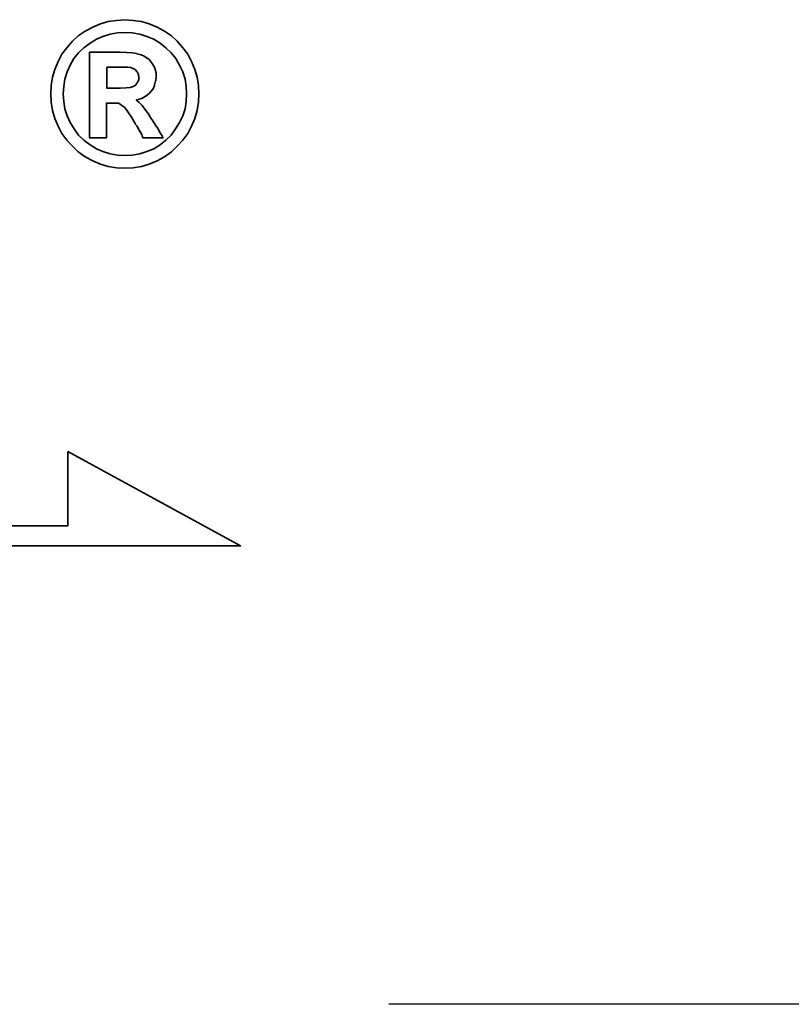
# Model space of a CAD drawing. Extents: x -237 to 233, y 63 to 161.
# Tile 48 of 49: x 210.85 to 214.84, y 107.45 to 112.53. Entities that reach past the tile are written whole.
import ezdxf

# ---------------------------------------------------------------- set-up
doc = ezdxf.new("R2010")
doc.units = 0
doc.header["$MEASUREMENT"] = 0
doc.linetypes.add('CENTER', pattern=[2, 1.25, -0.25, 0.25, -0.25])
for name, color, linetype in [('CL', 1, 'CENTER'), ('DIM', 4, 'CONTINUOUS'), ('layer 1', 7, 'CONTINUOUS')]:
    doc.layers.add(name, color=color, linetype=linetype)

# ---------------------------------------------------------------- blocks, each defined once
blk = doc.blocks.new('TBI MOTION logo(完整正式版)')
at = {"layer": 'layer 1', "color": 22, "lineweight": 35}
for points, knots in [([(81.20634, 4.98624), (81.20634, 4.98624), (81.18649, 5.32862), (81.18649, 5.32862), (81.18649, 5.32862), (81.18649, 5.32862), (81.13886, 5.66206), (81.13886, 5.66206), (81.13886, 5.66206), (81.13886, 5.66206), (81.04359, 5.97764), (81.04359, 5.97764), (81.04359, 5.97764), (81.04359, 5.97764), (80.91061, 6.29124), (80.91061, 6.29124), (80.91061, 6.29124), (80.91061, 6.29124), (80.75778, 6.58697), (80.75778, 6.58697), (80.75778, 6.58697), (80.75778, 6.58697), (80.5593, 6.85294), (80.5593, 6.85294), (80.5593, 6.85294), (80.5593, 6.85294), (80.33105, 7.1189), (80.33105, 7.1189), (80.33105, 7.1189), (80.33105, 7.1189), (80.09287, 7.33921), (80.09287, 7.33921), (80.09287, 7.33921), (80.09287, 7.33921), (79.815, 7.51982), (79.815, 7.51982), (79.815, 7.51982), (79.815, 7.51982), (79.51133, 7.69051), (79.51133, 7.69051), (79.51133, 7.69051), (79.51133, 7.69051), (79.19773, 7.8235), (79.19773, 7.8235), (79.19773, 7.8235), (79.19773, 7.8235), (78.88215, 7.91877), (78.88215, 7.91877), (78.88215, 7.91877), (78.88215, 7.91877), (78.54871, 7.95846), (78.54871, 7.95846), (78.54871, 7.95846), (78.54871, 7.95846), (78.21526, 7.98625), (78.21526, 7.98625), (78.21526, 7.98625), (78.21526, 7.98625), (77.87388, 7.95846), (77.87388, 7.95846), (77.87388, 7.95846), (77.87388, 7.95846), (77.54044, 7.91877), (77.54044, 7.91877), (77.54044, 7.91877), (77.54044, 7.91877), (77.22485, 7.8235), (77.22485, 7.8235), (77.22485, 7.8235), (77.22485, 7.8235), (76.91027, 7.69051), (76.91027, 7.69051), (76.91027, 7.69051), (76.91027, 7.69051), (76.6056, 7.51982), (76.6056, 7.51982), (76.6056, 7.51982), (76.6056, 7.51982), (76.32972, 7.33921), (76.32972, 7.33921), (76.32972, 7.33921), (76.32972, 7.33921), (76.09154, 7.1189), (76.09154, 7.1189), (76.09154, 7.1189), (76.09154, 7.1189), (75.86329, 6.85294), (75.86329, 6.85294), (75.86329, 6.85294), (75.86329, 6.85294), (75.66382, 6.58697), (75.66382, 6.58697), (75.66382, 6.58697), (75.66382, 6.58697), (75.51099, 6.29124), (75.51099, 6.29124), (75.51099, 6.29124), (75.51099, 6.29124), (75.37702, 5.97764), (75.37702, 5.97764), (75.37702, 5.97764), (75.37702, 5.97764), (75.28175, 5.66206), (75.28175, 5.66206), (75.28175, 5.66206), (75.28175, 5.66206), (75.23411, 5.32862), (75.23411, 5.32862), (75.23411, 5.32862), (75.23411, 5.32862), (75.21625, 4.98624), (75.21625, 4.98624), (75.21625, 4.98624), (75.21625, 4.98624), (75.23411, 4.6528), (75.23411, 4.6528), (75.23411, 4.6528), (75.23411, 4.6528), (75.28175, 4.32035), (75.28175, 4.32035), (75.28175, 4.32035), (75.28175, 4.32035), (75.37702, 3.99583), (75.37702, 3.99583), (75.37702, 3.99583), (75.37702, 3.99583), (75.51099, 3.68224), (75.51099, 3.68224), (75.51099, 3.68224), (75.51099, 3.68224), (75.66382, 3.38749), (75.66382, 3.38749), (75.66382, 3.38749), (75.66382, 3.38749), (75.86329, 3.10963), (75.86329, 3.10963), (75.86329, 3.10963), (75.86329, 3.10963), (76.09154, 2.87145), (76.09154, 2.87145), (76.09154, 2.87145), (76.09154, 2.87145), (76.32972, 2.6432), (76.32972, 2.6432), (76.32972, 2.6432), (76.32972, 2.6432), (76.6056, 2.43381), (76.6056, 2.43381), (76.6056, 2.43381), (76.6056, 2.43381), (76.91027, 2.27205), (76.91027, 2.27205), (76.91027, 2.27205), (76.91027, 2.27205), (77.22485, 2.13906), (77.22485, 2.13906), (77.22485, 2.13906), (77.22485, 2.13906), (77.54044, 2.0438), (77.54044, 2.0438), (77.54044, 2.0438), (77.54044, 2.0438), (77.87388, 1.99616), (77.87388, 1.99616), (77.87388, 1.99616), (77.87388, 1.99616), (78.21526, 1.97631), (78.21526, 1.97631), (78.21526, 1.97631), (78.21526, 1.97631), (78.54871, 1.99616), (78.54871, 1.99616), (78.54871, 1.99616), (78.54871, 1.99616), (78.88215, 2.0438), (78.88215, 2.0438), (78.88215, 2.0438), (78.88215, 2.0438), (79.19773, 2.13906), (79.19773, 2.13906), (79.19773, 2.13906), (79.19773, 2.13906), (79.51133, 2.27205), (79.51133, 2.27205), (79.51133, 2.27205), (79.51133, 2.27205), (79.815, 2.43381), (79.815, 2.43381), (79.815, 2.43381), (79.815, 2.43381), (80.09287, 2.6432), (80.09287, 2.6432), (80.09287, 2.6432), (80.09287, 2.6432), (80.33105, 2.87145), (80.33105, 2.87145), (80.33105, 2.87145), (80.33105, 2.87145), (80.5593, 3.10963), (80.5593, 3.10963), (80.5593, 3.10963), (80.5593, 3.10963), (80.75778, 3.38749), (80.75778, 3.38749), (80.75778, 3.38749), (80.75778, 3.38749), (80.91061, 3.68224), (80.91061, 3.68224), (80.91061, 3.68224), (80.91061, 3.68224), (81.04359, 3.99583), (81.04359, 3.99583), (81.04359, 3.99583), (81.04359, 3.99583), (81.13886, 4.32035), (81.13886, 4.32035), (81.13886, 4.32035), (81.13886, 4.32035), (81.18649, 4.6528), (81.18649, 4.6528), (81.18649, 4.6528), (81.18649, 4.6528), (81.20634, 4.98624), (81.20634, 4.98624)], [0, 0, 0, 0, 0.01785714, 0.01785714, 0.01785714, 0.01785714, 0.03571429, 0.03571429, 0.03571429, 0.03571429, 0.05357143, 0.05357143, 0.05357143, 0.05357143, 0.07142857, 0.07142857, 0.07142857, 0.07142857, 0.08928571, 0.08928571, 0.08928571, 0.08928571, 0.10714286, 0.10714286, 0.10714286, 0.10714286, 0.125, 0.125, 0.125, 0.125, 0.14285714, 0.14285714, 0.14285714, 0.14285714, 0.16071429, 0.16071429, 0.16071429, 0.16071429, 0.17857143, 0.17857143, 0.17857143, 0.17857143, 0.19642857, 0.19642857, 0.19642857, 0.19642857, 0.21428571, 0.21428571, 0.21428571, 0.21428571, 0.23214286, 0.23214286, 0.23214286, 0.23214286, 0.25, 0.25, 0.25, 0.25, 0.26785714, 0.26785714, 0.26785714, 0.26785714, 0.28571429, 0.28571429, 0.28571429, 0.28571429, 0.30357143, 0.30357143, 0.30357143, 0.30357143, 0.32142857, 0.32142857, 0.32142857, 0.32142857, 0.33928571, 0.33928571, 0.33928571, 0.33928571, 0.35714286, 0.35714286, 0.35714286, 0.35714286, 0.375, 0.375, 0.375, 0.375, 0.39285714, 0.39285714, 0.39285714, 0.39285714, 0.41071429, 0.41071429, 0.41071429, 0.41071429, 0.42857143, 0.42857143, 0.42857143, 0.42857143, 0.44642857, 0.44642857, 0.44642857, 0.44642857, 0.46428571, 0.46428571, 0.46428571, 0.46428571, 0.48214286, 0.48214286, 0.48214286, 0.48214286, 0.5, 0.5, 0.5, 0.5, 0.51785714, 0.51785714, 0.51785714, 0.51785714, 0.53571429, 0.53571429, 0.53571429, 0.53571429, 0.55357143, 0.55357143, 0.55357143, 0.55357143, 0.57142857, 0.57142857, 0.57142857, 0.57142857, 0.58928571, 0.58928571, 0.58928571, 0.58928571, 0.60714286, 0.60714286, 0.60714286, 0.60714286, 0.625, 0.625, 0.625, 0.625, 0.64285714, 0.64285714, 0.64285714, 0.64285714, 0.66071429, 0.66071429, 0.66071429, 0.66071429, 0.67857143, 0.67857143, 0.67857143, 0.67857143, 0.69642857, 0.69642857, 0.69642857, 0.69642857, 0.71428571, 0.71428571, 0.71428571, 0.71428571, 0.73214286, 0.73214286, 0.73214286, 0.73214286, 0.75, 0.75, 0.75, 0.75, 0.76785714, 0.76785714, 0.76785714, 0.76785714, 0.78571429, 0.78571429, 0.78571429, 0.78571429, 0.80357143, 0.80357143, 0.80357143, 0.80357143, 0.82142857, 0.82142857, 0.82142857, 0.82142857, 0.83928571, 0.83928571, 0.83928571, 0.83928571, 0.85714286, 0.85714286, 0.85714286, 0.85714286, 0.875, 0.875, 0.875, 0.875, 0.89285714, 0.89285714, 0.89285714, 0.89285714, 0.91071429, 0.91071429, 0.91071429, 0.91071429, 0.92857143, 0.92857143, 0.92857143, 0.92857143, 0.94642857, 0.94642857, 0.94642857, 0.94642857, 0.96428571, 0.96428571, 0.96428571, 0.96428571, 0.98214286, 0.98214286, 0.98214286, 0.98214286, 1, 1, 1, 1]), ([(80.71014, 4.98624), (80.71014, 4.98624), (80.69129, 5.29091), (80.69129, 5.29091), (80.69129, 5.29091), (80.69129, 5.29091), (80.64464, 5.57672), (80.64464, 5.57672), (80.64464, 5.57672), (80.64464, 5.57672), (80.54937, 5.87245), (80.54937, 5.87245), (80.54937, 5.87245), (80.54937, 5.87245), (80.41639, 6.14833), (80.41639, 6.14833), (80.41639, 6.14833), (80.41639, 6.14833), (80.27349, 6.41429), (80.27349, 6.41429), (80.27349, 6.41429), (80.27349, 6.41429), (80.08295, 6.64255), (80.08295, 6.64255), (80.08295, 6.64255), (80.08295, 6.64255), (79.86264, 6.84301), (79.86264, 6.84301), (79.86264, 6.84301), (79.86264, 6.84301), (79.63439, 7.03355), (79.63439, 7.03355), (79.63439, 7.03355), (79.63439, 7.03355), (79.37835, 7.1963), (79.37835, 7.1963), (79.37835, 7.1963), (79.37835, 7.1963), (79.10246, 7.30944), (79.10246, 7.30944), (79.10246, 7.30944), (79.10246, 7.30944), (78.81665, 7.40471), (78.81665, 7.40471), (78.81665, 7.40471), (78.81665, 7.40471), (78.511, 7.45234), (78.511, 7.45234), (78.511, 7.45234), (78.511, 7.45234), (78.21526, 7.47219), (78.21526, 7.47219), (78.21526, 7.47219), (78.21526, 7.47219), (77.9106, 7.45234), (77.9106, 7.45234), (77.9106, 7.45234), (77.9106, 7.45234), (77.61685, 7.40471), (77.61685, 7.40471), (77.61685, 7.40471), (77.61685, 7.40471), (77.32012, 7.30944), (77.32012, 7.30944), (77.32012, 7.30944), (77.32012, 7.30944), (77.06309, 7.1963), (77.06309, 7.1963), (77.06309, 7.1963), (77.06309, 7.1963), (76.80606, 7.03355), (76.80606, 7.03355), (76.80606, 7.03355), (76.80606, 7.03355), (76.55797, 6.84301), (76.55797, 6.84301), (76.55797, 6.84301), (76.55797, 6.84301), (76.34063, 6.64255), (76.34063, 6.64255), (76.34063, 6.64255), (76.34063, 6.64255), (76.1491, 6.41429), (76.1491, 6.41429), (76.1491, 6.41429), (76.1491, 6.41429), (76.0062, 6.14833), (76.0062, 6.14833), (76.0062, 6.14833), (76.0062, 6.14833), (75.88314, 5.87245), (75.88314, 5.87245), (75.88314, 5.87245), (75.88314, 5.87245), (75.77794, 5.57672), (75.77794, 5.57672), (75.77794, 5.57672), (75.77794, 5.57672), (75.73924, 5.29091), (75.73924, 5.29091), (75.73924, 5.29091), (75.73924, 5.29091), (75.72039, 4.98624), (75.72039, 4.98624), (75.72039, 4.98624), (75.72039, 4.98624), (75.73924, 4.67165), (75.73924, 4.67165), (75.73924, 4.67165), (75.73924, 4.67165), (75.77794, 4.37791), (75.77794, 4.37791), (75.77794, 4.37791), (75.77794, 4.37791), (75.88314, 4.10102), (75.88314, 4.10102), (75.88314, 4.10102), (75.88314, 4.10102), (76.0062, 3.83407), (76.0062, 3.83407), (76.0062, 3.83407), (76.0062, 3.83407), (76.15902, 3.56811), (76.15902, 3.56811), (76.15902, 3.56811), (76.15902, 3.56811), (76.34063, 3.32001), (76.34063, 3.32001), (76.34063, 3.32001), (76.34063, 3.32001), (76.55797, 3.11955), (76.55797, 3.11955), (76.55797, 3.11955), (76.55797, 3.11955), (76.80606, 2.92901), (76.80606, 2.92901), (76.80606, 2.92901), (76.80606, 2.92901), (77.06309, 2.76725), (77.06309, 2.76725), (77.06309, 2.76725), (77.06309, 2.76725), (77.32012, 2.65412), (77.32012, 2.65412), (77.32012, 2.65412), (77.32012, 2.65412), (77.61685, 2.55786), (77.61685, 2.55786), (77.61685, 2.55786), (77.61685, 2.55786), (77.9106, 2.51022), (77.9106, 2.51022), (77.9106, 2.51022), (77.9106, 2.51022), (78.21526, 2.49137), (78.21526, 2.49137), (78.21526, 2.49137), (78.21526, 2.49137), (78.511, 2.51022), (78.511, 2.51022), (78.511, 2.51022), (78.511, 2.51022), (78.81665, 2.55786), (78.81665, 2.55786), (78.81665, 2.55786), (78.81665, 2.55786), (79.10246, 2.65412), (79.10246, 2.65412), (79.10246, 2.65412), (79.10246, 2.65412), (79.37835, 2.76725), (79.37835, 2.76725), (79.37835, 2.76725), (79.37835, 2.76725), (79.63439, 2.92901), (79.63439, 2.92901), (79.63439, 2.92901), (79.63439, 2.92901), (79.86264, 3.11955), (79.86264, 3.11955), (79.86264, 3.11955), (79.86264, 3.11955), (80.08295, 3.32001), (80.08295, 3.32001), (80.08295, 3.32001), (80.08295, 3.32001), (80.26356, 3.56811), (80.26356, 3.56811), (80.26356, 3.56811), (80.26356, 3.56811), (80.41639, 3.83407), (80.41639, 3.83407), (80.41639, 3.83407), (80.41639, 3.83407), (80.54937, 4.10102), (80.54937, 4.10102), (80.54937, 4.10102), (80.54937, 4.10102), (80.64464, 4.37791), (80.64464, 4.37791), (80.64464, 4.37791), (80.64464, 4.37791), (80.69129, 4.67165), (80.69129, 4.67165), (80.69129, 4.67165), (80.69129, 4.67165), (80.71014, 4.98624), (80.71014, 4.98624)], [0, 0, 0, 0, 0.01923077, 0.01923077, 0.01923077, 0.01923077, 0.03846154, 0.03846154, 0.03846154, 0.03846154, 0.05769231, 0.05769231, 0.05769231, 0.05769231, 0.07692308, 0.07692308, 0.07692308, 0.07692308, 0.09615385, 0.09615385, 0.09615385, 0.09615385, 0.11538462, 0.11538462, 0.11538462, 0.11538462, 0.13461538, 0.13461538, 0.13461538, 0.13461538, 0.15384615, 0.15384615, 0.15384615, 0.15384615, 0.17307692, 0.17307692, 0.17307692, 0.17307692, 0.19230769, 0.19230769, 0.19230769, 0.19230769, 0.21153846, 0.21153846, 0.21153846, 0.21153846, 0.23076923, 0.23076923, 0.23076923, 0.23076923, 0.25, 0.25, 0.25, 0.25, 0.26923077, 0.26923077, 0.26923077, 0.26923077, 0.28846154, 0.28846154, 0.28846154, 0.28846154, 0.30769231, 0.30769231, 0.30769231, 0.30769231, 0.32692308, 0.32692308, 0.32692308, 0.32692308, 0.34615385, 0.34615385, 0.34615385, 0.34615385, 0.36538462, 0.36538462, 0.36538462, 0.36538462, 0.38461538, 0.38461538, 0.38461538, 0.38461538, 0.40384615, 0.40384615, 0.40384615, 0.40384615, 0.42307692, 0.42307692, 0.42307692, 0.42307692, 0.44230769, 0.44230769, 0.44230769, 0.44230769, 0.46153846, 0.46153846, 0.46153846, 0.46153846, 0.48076923, 0.48076923, 0.48076923, 0.48076923, 0.5, 0.5, 0.5, 0.5, 0.51923077, 0.51923077, 0.51923077, 0.51923077, 0.53846154, 0.53846154, 0.53846154, 0.53846154, 0.55769231, 0.55769231, 0.55769231, 0.55769231, 0.57692308, 0.57692308, 0.57692308, 0.57692308, 0.59615385, 0.59615385, 0.59615385, 0.59615385, 0.61538462, 0.61538462, 0.61538462, 0.61538462, 0.63461538, 0.63461538, 0.63461538, 0.63461538, 0.65384615, 0.65384615, 0.65384615, 0.65384615, 0.67307692, 0.67307692, 0.67307692, 0.67307692, 0.69230769, 0.69230769, 0.69230769, 0.69230769, 0.71153846, 0.71153846, 0.71153846, 0.71153846, 0.73076923, 0.73076923, 0.73076923, 0.73076923, 0.75, 0.75, 0.75, 0.75, 0.76923077, 0.76923077, 0.76923077, 0.76923077, 0.78846154, 0.78846154, 0.78846154, 0.78846154, 0.80769231, 0.80769231, 0.80769231, 0.80769231, 0.82692308, 0.82692308, 0.82692308, 0.82692308, 0.84615385, 0.84615385, 0.84615385, 0.84615385, 0.86538462, 0.86538462, 0.86538462, 0.86538462, 0.88461538, 0.88461538, 0.88461538, 0.88461538, 0.90384615, 0.90384615, 0.90384615, 0.90384615, 0.92307692, 0.92307692, 0.92307692, 0.92307692, 0.94230769, 0.94230769, 0.94230769, 0.94230769, 0.96153846, 0.96153846, 0.96153846, 0.96153846, 0.98076923, 0.98076923, 0.98076923, 0.98076923, 1, 1, 1, 1]), ([(76.78721, 3.2823), (76.78721, 3.2823), (76.78721, 3.32001), (76.78721, 3.32001), (76.78721, 3.32001), (76.78721, 3.32001), (76.78721, 3.42422), (76.78721, 3.42422), (76.78721, 3.42422), (76.78721, 3.42422), (76.78721, 3.59689), (76.78721, 3.59689), (76.78721, 3.59689), (76.78721, 3.59689), (76.78721, 3.80529), (76.78721, 3.80529), (76.78721, 3.80529), (76.78721, 3.80529), (76.78721, 4.0524), (76.78721, 4.0524), (76.78721, 4.0524), (76.78721, 4.0524), (76.78721, 4.32035), (76.78721, 4.32035), (76.78721, 4.32035), (76.78721, 4.32035), (76.78721, 4.92868), (76.78721, 4.92868), (76.78721, 4.92868), (76.78721, 4.92868), (76.78721, 5.53801), (76.78721, 5.53801), (76.78721, 5.53801), (76.78721, 5.53801), (76.78721, 5.82482), (76.78721, 5.82482), (76.78721, 5.82482), (76.78721, 5.82482), (76.78721, 6.07291), (76.78721, 6.07291), (76.78721, 6.07291), (76.78721, 6.07291), (76.78721, 6.30017), (76.78721, 6.30017), (76.78721, 6.30017), (76.78721, 6.30017), (76.78721, 6.45399), (76.78721, 6.45399), (76.78721, 6.45399), (76.78721, 6.45399), (76.78721, 6.5572), (76.78721, 6.5572), (76.78721, 6.5572), (76.78721, 6.5572), (76.78721, 6.59689), (76.78721, 6.59689), (76.78721, 6.59689), (76.78721, 6.59689), (76.78721, 6.67232), (76.78721, 6.67232), (76.78721, 6.67232), (76.78721, 6.67232), (76.8537, 6.67232), (76.8537, 6.67232), (76.8537, 6.67232), (76.8537, 6.67232), (76.87355, 6.67232), (76.87355, 6.67232), (76.87355, 6.67232), (76.87355, 6.67232), (76.91027, 6.67232), (76.91027, 6.67232), (76.91027, 6.67232), (76.91027, 6.67232), (77.04424, 6.67232), (77.04424, 6.67232), (77.04424, 6.67232), (77.04424, 6.67232), (77.22485, 6.67232), (77.22485, 6.67232), (77.22485, 6.67232), (77.22485, 6.67232), (77.43524, 6.67232), (77.43524, 6.67232), (77.43524, 6.67232), (77.43524, 6.67232), (77.65357, 6.67232), (77.65357, 6.67232), (77.65357, 6.67232), (77.65357, 6.67232), (77.82625, 6.67232), (77.82625, 6.67232), (77.82625, 6.67232), (77.82625, 6.67232), (77.94037, 6.67232), (77.94037, 6.67232), (77.94037, 6.67232), (77.94037, 6.67232), (77.97709, 6.67232), (77.97709, 6.67232), (77.97709, 6.67232), (77.97709, 6.67232), (77.99694, 6.67232), (77.99694, 6.67232), (77.99694, 6.67232), (77.99694, 6.67232), (78.00686, 6.67232), (78.00686, 6.67232), (78.00686, 6.67232), (78.00686, 6.67232), (78.28275, 6.6624), (78.28275, 6.6624), (78.28275, 6.6624), (78.28275, 6.6624), (78.50107, 6.64255), (78.50107, 6.64255), (78.50107, 6.64255), (78.50107, 6.64255), (78.511, 6.64255), (78.511, 6.64255), (78.511, 6.64255), (78.511, 6.64255), (78.70154, 6.61476), (78.70154, 6.61476), (78.70154, 6.61476), (78.70154, 6.61476), (78.70154, 6.60483), (78.70154, 6.60483), (78.70154, 6.60483), (78.70154, 6.60483), (78.86429, 6.56713), (78.86429, 6.56713), (78.86429, 6.56713), (78.86429, 6.56713), (78.87223, 6.56713), (78.87223, 6.56713), (78.87223, 6.56713), (78.87223, 6.56713), (78.99727, 6.51056), (78.99727, 6.51056), (78.99727, 6.51056), (78.99727, 6.51056), (79.00719, 6.51056), (79.00719, 6.51056), (79.00719, 6.51056), (79.00719, 6.51056), (79.00719, 6.50162), (79.00719, 6.50162), (79.00719, 6.50162), (79.00719, 6.50162), (79.1104, 6.43415), (79.1104, 6.43415), (79.1104, 6.43415), (79.1104, 6.43415), (79.12132, 6.43415), (79.12132, 6.43415), (79.12132, 6.43415), (79.12132, 6.43415), (79.22552, 6.34781), (79.22552, 6.34781), (79.22552, 6.34781), (79.22552, 6.34781), (79.23544, 6.33888), (79.23544, 6.33888), (79.23544, 6.33888), (79.23544, 6.33888), (79.23544, 6.32895), (79.23544, 6.32895), (79.23544, 6.32895), (79.23544, 6.32895), (79.31087, 6.21483), (79.31087, 6.21483), (79.31087, 6.21483), (79.31087, 6.21483), (79.38629, 6.1007), (79.38629, 6.1007), (79.38629, 6.1007), (79.38629, 6.1007), (79.3972, 6.1007), (79.3972, 6.1007), (79.3972, 6.1007), (79.3972, 6.1007), (79.3972, 6.09078), (79.3972, 6.09078), (79.3972, 6.09078), (79.3972, 6.09078), (79.43392, 5.97764), (79.43392, 5.97764), (79.43392, 5.97764), (79.43392, 5.97764), (79.43392, 5.96772), (79.43392, 5.96772), (79.43392, 5.96772), (79.43392, 5.96772), (79.47362, 5.83474), (79.47362, 5.83474), (79.47362, 5.83474), (79.47362, 5.83474), (79.48156, 5.82482), (79.48156, 5.82482), (79.48156, 5.82482), (79.48156, 5.82482), (79.48156, 5.69977), (79.48156, 5.69977), (79.48156, 5.69977), (79.48156, 5.69977), (79.48156, 5.69183), (79.48156, 5.69183), (79.48156, 5.69183), (79.48156, 5.69183), (79.4637, 5.51915), (79.4637, 5.51915), (79.4637, 5.51915), (79.4637, 5.51915), (79.4637, 5.51122), (79.4637, 5.51122), (79.4637, 5.51122), (79.4637, 5.51122), (79.45377, 5.51122), (79.45377, 5.51122), (79.45377, 5.51122), (79.45377, 5.51122), (79.41507, 5.34847), (79.41507, 5.34847), (79.41507, 5.34847), (79.41507, 5.34847), (79.41507, 5.33854), (79.41507, 5.33854), (79.41507, 5.33854), (79.41507, 5.33854), (79.41507, 5.32862), (79.41507, 5.32862), (79.41507, 5.32862), (79.41507, 5.32862), (79.33865, 5.16785), (79.33865, 5.16785), (79.33865, 5.16785), (79.33865, 5.16785), (79.33071, 5.15693), (79.33071, 5.15693), (79.33071, 5.15693), (79.33071, 5.15693), (79.2156, 5.02495), (79.2156, 5.02495), (79.2156, 5.02495), (79.2156, 5.02495), (79.20567, 5.01502), (79.20567, 5.01502), (79.20567, 5.01502), (79.20567, 5.01502), (79.05483, 4.89991), (79.05483, 4.89991), (79.05483, 4.89991), (79.05483, 4.89991), (79.04491, 4.89197), (79.04491, 4.89197), (79.04491, 4.89197), (79.04491, 4.89197), (78.89208, 4.7967), (78.89208, 4.7967), (78.89208, 4.7967), (78.89208, 4.7967), (78.88215, 4.7967), (78.88215, 4.7967), (78.88215, 4.7967), (78.88215, 4.7967), (78.69161, 4.73913), (78.69161, 4.73913), (78.69161, 4.73913), (78.69161, 4.73913), (78.68169, 4.73913), (78.68169, 4.73913), (78.68169, 4.73913), (78.68169, 4.73913), (78.68169, 4.72921), (78.68169, 4.72921), (78.68169, 4.72921), (78.68169, 4.72921), (78.78688, 4.63394), (78.78688, 4.63394), (78.78688, 4.63394), (78.78688, 4.63394), (78.902, 4.52875), (78.902, 4.52875), (78.902, 4.52875), (78.902, 4.52875), (78.91093, 4.52081), (78.91093, 4.52081), (78.91093, 4.52081), (78.91093, 4.52081), (79.02506, 4.36798), (79.02506, 4.36798), (79.02506, 4.36798), (79.02506, 4.36798), (79.1501, 4.1953), (79.1501, 4.1953), (79.1501, 4.1953), (79.1501, 4.1953), (79.1501, 4.18736), (79.1501, 4.18736), (79.1501, 4.18736), (79.1501, 4.18736), (79.29201, 3.96705), (79.29201, 3.96705), (79.29201, 3.96705), (79.29201, 3.96705), (79.31087, 3.93828), (79.31087, 3.93828), (79.31087, 3.93828), (79.31087, 3.93828), (79.32079, 3.93828), (79.32079, 3.93828), (79.32079, 3.93828), (79.32079, 3.93828), (79.3585, 3.87178), (79.3585, 3.87178), (79.3585, 3.87178), (79.3585, 3.87178), (79.50141, 3.64353), (79.50141, 3.64353), (79.50141, 3.64353), (79.50141, 3.64353), (79.51133, 3.64353), (79.51133, 3.64353), (79.51133, 3.64353), (79.51133, 3.64353), (79.64431, 3.41528), (79.64431, 3.41528), (79.64431, 3.41528), (79.64431, 3.41528), (79.68202, 3.3478), (79.68202, 3.3478), (79.68202, 3.3478), (79.68202, 3.3478), (79.70187, 3.31009), (79.70187, 3.31009), (79.70187, 3.31009), (79.70187, 3.31009), (79.7495, 3.2049), (79.7495, 3.2049), (79.7495, 3.2049), (79.7495, 3.2049), (79.64431, 3.2049), (79.64431, 3.2049), (79.64431, 3.2049), (79.64431, 3.2049), (79.62546, 3.2049), (79.62546, 3.2049), (79.62546, 3.2049), (79.62546, 3.2049), (79.53912, 3.2049), (79.53912, 3.2049), (79.53912, 3.2049), (79.53912, 3.2049), (79.31087, 3.2049), (79.31087, 3.2049), (79.31087, 3.2049), (79.31087, 3.2049), (79.08262, 3.2049), (79.08262, 3.2049), (79.08262, 3.2049), (79.08262, 3.2049), (79.00719, 3.2049), (79.00719, 3.2049), (79.00719, 3.2049), (79.00719, 3.2049), (78.98735, 3.2049), (78.98735, 3.2049), (78.98735, 3.2049), (78.98735, 3.2049), (78.94964, 3.2049), (78.94964, 3.2049), (78.94964, 3.2049), (78.94964, 3.2049), (78.92979, 3.24459), (78.92979, 3.24459), (78.92979, 3.24459), (78.92979, 3.24459), (78.91093, 3.2823), (78.91093, 3.2823), (78.91093, 3.2823), (78.91093, 3.2823), (78.91093, 3.29223), (78.91093, 3.29223), (78.91093, 3.29223), (78.91093, 3.29223), (78.89208, 3.3478), (78.89208, 3.3478), (78.89208, 3.3478), (78.89208, 3.3478), (78.78688, 3.52048), (78.78688, 3.52048), (78.78688, 3.52048), (78.78688, 3.52048), (78.69161, 3.7001), (78.69161, 3.7001), (78.69161, 3.7001), (78.69161, 3.7001), (78.6539, 3.7388), (78.6539, 3.7388), (78.6539, 3.7388), (78.6539, 3.7388), (78.64398, 3.74873), (78.64398, 3.74873), (78.64398, 3.74873), (78.64398, 3.74873), (78.64398, 3.75766), (78.64398, 3.75766), (78.64398, 3.75766), (78.64398, 3.75766), (78.63405, 3.78644), (78.63405, 3.78644), (78.63405, 3.78644), (78.63405, 3.78644), (78.48321, 4.04347), (78.48321, 4.04347), (78.48321, 4.04347), (78.48321, 4.04347), (78.33038, 4.2618), (78.33038, 4.2618), (78.33038, 4.2618), (78.33038, 4.2618), (78.20732, 4.43447), (78.20732, 4.43447), (78.20732, 4.43447), (78.20732, 4.43447), (78.09221, 4.52081), (78.09221, 4.52081), (78.09221, 4.52081), (78.09221, 4.52081), (78.02472, 4.56845), (78.02472, 4.56845), (78.02472, 4.56845), (78.02472, 4.56845), (77.9493, 4.60616), (77.9493, 4.60616), (77.9493, 4.60616), (77.9493, 4.60616), (77.8451, 4.61608), (77.8451, 4.61608), (77.8451, 4.61608), (77.8451, 4.61608), (77.71113, 4.61608), (77.71113, 4.61608), (77.71113, 4.61608), (77.71113, 4.61608), (77.69128, 4.61608), (77.69128, 4.61608), (77.69128, 4.61608), (77.69128, 4.61608), (77.67342, 4.61608), (77.67342, 4.61608), (77.67342, 4.61608), (77.67342, 4.61608), (77.5583, 4.61608), (77.5583, 4.61608), (77.5583, 4.61608), (77.5583, 4.61608), (77.46303, 4.61608), (77.46303, 4.61608), (77.46303, 4.61608), (77.46303, 4.61608), (77.46303, 4.54761), (77.46303, 4.54761), (77.46303, 4.54761), (77.46303, 4.54761), (77.46303, 4.47318), (77.46303, 4.47318), (77.46303, 4.47318), (77.46303, 4.47318), (77.46303, 4.24294), (77.46303, 4.24294), (77.46303, 4.24294), (77.46303, 4.24294), (77.46303, 3.99583), (77.46303, 3.99583), (77.46303, 3.99583), (77.46303, 3.99583), (77.46303, 3.72888), (77.46303, 3.72888), (77.46303, 3.72888), (77.46303, 3.72888), (77.46303, 3.51055), (77.46303, 3.51055), (77.46303, 3.51055), (77.46303, 3.51055), (77.46303, 3.42422), (77.46303, 3.42422), (77.46303, 3.42422), (77.46303, 3.42422), (77.46303, 3.35773), (77.46303, 3.35773), (77.46303, 3.35773), (77.46303, 3.35773), (77.46303, 3.30017), (77.46303, 3.30017), (77.46303, 3.30017), (77.46303, 3.30017), (77.46303, 3.2823), (77.46303, 3.2823), (77.46303, 3.2823), (77.46303, 3.2823), (77.46303, 3.2049), (77.46303, 3.2049), (77.46303, 3.2049), (77.46303, 3.2049), (77.39753, 3.2049), (77.39753, 3.2049), (77.39753, 3.2049), (77.39753, 3.2049), (77.37768, 3.2049), (77.37768, 3.2049), (77.37768, 3.2049), (77.37768, 3.2049), (77.32012, 3.2049), (77.32012, 3.2049), (77.32012, 3.2049), (77.32012, 3.2049), (77.12165, 3.2049), (77.12165, 3.2049), (77.12165, 3.2049), (77.12165, 3.2049), (76.94897, 3.2049), (76.94897, 3.2049), (76.94897, 3.2049), (76.94897, 3.2049), (76.8924, 3.2049), (76.8924, 3.2049), (76.8924, 3.2049), (76.8924, 3.2049), (76.8537, 3.2049), (76.8537, 3.2049), (76.8537, 3.2049), (76.8537, 3.2049), (76.78721, 3.2049), (76.78721, 3.2049), (76.78721, 3.2049), (76.78721, 3.2049), (76.78721, 3.2823), (76.78721, 3.2823)], [0, 0, 0, 0, 0.00740741, 0.00740741, 0.00740741, 0.00740741, 0.01481481, 0.01481481, 0.01481481, 0.01481481, 0.02222222, 0.02222222, 0.02222222, 0.02222222, 0.02962963, 0.02962963, 0.02962963, 0.02962963, 0.03703704, 0.03703704, 0.03703704, 0.03703704, 0.04444444, 0.04444444, 0.04444444, 0.04444444, 0.05185185, 0.05185185, 0.05185185, 0.05185185, 0.05925926, 0.05925926, 0.05925926, 0.05925926, 0.06666667, 0.06666667, 0.06666667, 0.06666667, 0.07407407, 0.07407407, 0.07407407, 0.07407407, 0.08148148, 0.08148148, 0.08148148, 0.08148148, 0.08888889, 0.08888889, 0.08888889, 0.08888889, 0.0962963, 0.0962963, 0.0962963, 0.0962963, 0.1037037, 0.1037037, 0.1037037, 0.1037037, 0.11111111, 0.11111111, 0.11111111, 0.11111111, 0.11851852, 0.11851852, 0.11851852, 0.11851852, 0.12592593, 0.12592593, 0.12592593, 0.12592593, 0.13333333, 0.13333333, 0.13333333, 0.13333333, 0.14074074, 0.14074074, 0.14074074, 0.14074074, 0.14814815, 0.14814815, 0.14814815, 0.14814815, 0.15555556, 0.15555556, 0.15555556, 0.15555556, 0.16296296, 0.16296296, 0.16296296, 0.16296296, 0.17037037, 0.17037037, 0.17037037, 0.17037037, 0.17777778, 0.17777778, 0.17777778, 0.17777778, 0.18518519, 0.18518519, 0.18518519, 0.18518519, 0.19259259, 0.19259259, 0.19259259, 0.19259259, 0.2, 0.2, 0.2, 0.2, 0.20740741, 0.20740741, 0.20740741, 0.20740741, 0.21481481, 0.21481481, 0.21481481, 0.21481481, 0.22222222, 0.22222222, 0.22222222, 0.22222222, 0.22962963, 0.22962963, 0.22962963, 0.22962963, 0.23703704, 0.23703704, 0.23703704, 0.23703704, 0.24444444, 0.24444444, 0.24444444, 0.24444444, 0.25185185, 0.25185185, 0.25185185, 0.25185185, 0.25925926, 0.25925926, 0.25925926, 0.25925926, 0.26666667, 0.26666667, 0.26666667, 0.26666667, 0.27407407, 0.27407407, 0.27407407, 0.27407407, 0.28148148, 0.28148148, 0.28148148, 0.28148148, 0.28888889, 0.28888889, 0.28888889, 0.28888889, 0.2962963, 0.2962963, 0.2962963, 0.2962963, 0.3037037, 0.3037037, 0.3037037, 0.3037037, 0.31111111, 0.31111111, 0.31111111, 0.31111111, 0.31851852, 0.31851852, 0.31851852, 0.31851852, 0.32592593, 0.32592593, 0.32592593, 0.32592593, 0.33333333, 0.33333333, 0.33333333, 0.33333333, 0.34074074, 0.34074074, 0.34074074, 0.34074074, 0.34814815, 0.34814815, 0.34814815, 0.34814815, 0.35555556, 0.35555556, 0.35555556, 0.35555556, 0.36296296, 0.36296296, 0.36296296, 0.36296296, 0.37037037, 0.37037037, 0.37037037, 0.37037037, 0.37777778, 0.37777778, 0.37777778, 0.37777778, 0.38518519, 0.38518519, 0.38518519, 0.38518519, 0.39259259, 0.39259259, 0.39259259, 0.39259259, 0.4, 0.4, 0.4, 0.4, 0.40740741, 0.40740741, 0.40740741, 0.40740741, 0.41481481, 0.41481481, 0.41481481, 0.41481481, 0.42222222, 0.42222222, 0.42222222, 0.42222222, 0.42962963, 0.42962963, 0.42962963, 0.42962963, 0.43703704, 0.43703704, 0.43703704, 0.43703704, 0.44444444, 0.44444444, 0.44444444, 0.44444444, 0.45185185, 0.45185185, 0.45185185, 0.45185185, 0.45925926, 0.45925926, 0.45925926, 0.45925926, 0.46666667, 0.46666667, 0.46666667, 0.46666667, 0.47407407, 0.47407407, 0.47407407, 0.47407407, 0.48148148, 0.48148148, 0.48148148, 0.48148148, 0.48888889, 0.48888889, 0.48888889, 0.48888889, 0.4962963, 0.4962963, 0.4962963, 0.4962963, 0.5037037, 0.5037037, 0.5037037, 0.5037037, 0.51111111, 0.51111111, 0.51111111, 0.51111111, 0.51851852, 0.51851852, 0.51851852, 0.51851852, 0.52592593, 0.52592593, 0.52592593, 0.52592593, 0.53333333, 0.53333333, 0.53333333, 0.53333333, 0.54074074, 0.54074074, 0.54074074, 0.54074074, 0.54814815, 0.54814815, 0.54814815, 0.54814815, 0.55555556, 0.55555556, 0.55555556, 0.55555556, 0.56296296, 0.56296296, 0.56296296, 0.56296296, 0.57037037, 0.57037037, 0.57037037, 0.57037037, 0.57777778, 0.57777778, 0.57777778, 0.57777778, 0.58518519, 0.58518519, 0.58518519, 0.58518519, 0.59259259, 0.59259259, 0.59259259, 0.59259259, 0.6, 0.6, 0.6, 0.6, 0.60740741, 0.60740741, 0.60740741, 0.60740741, 0.61481481, 0.61481481, 0.61481481, 0.61481481, 0.62222222, 0.62222222, 0.62222222, 0.62222222, 0.62962963, 0.62962963, 0.62962963, 0.62962963, 0.63703704, 0.63703704, 0.63703704, 0.63703704, 0.64444444, 0.64444444, 0.64444444, 0.64444444, 0.65185185, 0.65185185, 0.65185185, 0.65185185, 0.65925926, 0.65925926, 0.65925926, 0.65925926, 0.66666667, 0.66666667, 0.66666667, 0.66666667, 0.67407407, 0.67407407, 0.67407407, 0.67407407, 0.68148148, 0.68148148, 0.68148148, 0.68148148, 0.68888889, 0.68888889, 0.68888889, 0.68888889, 0.6962963, 0.6962963, 0.6962963, 0.6962963, 0.7037037, 0.7037037, 0.7037037, 0.7037037, 0.71111111, 0.71111111, 0.71111111, 0.71111111, 0.71851852, 0.71851852, 0.71851852, 0.71851852, 0.72592593, 0.72592593, 0.72592593, 0.72592593, 0.73333333, 0.73333333, 0.73333333, 0.73333333, 0.74074074, 0.74074074, 0.74074074, 0.74074074, 0.74814815, 0.74814815, 0.74814815, 0.74814815, 0.75555556, 0.75555556, 0.75555556, 0.75555556, 0.76296296, 0.76296296, 0.76296296, 0.76296296, 0.77037037, 0.77037037, 0.77037037, 0.77037037, 0.77777778, 0.77777778, 0.77777778, 0.77777778, 0.78518519, 0.78518519, 0.78518519, 0.78518519, 0.79259259, 0.79259259, 0.79259259, 0.79259259, 0.8, 0.8, 0.8, 0.8, 0.80740741, 0.80740741, 0.80740741, 0.80740741, 0.81481481, 0.81481481, 0.81481481, 0.81481481, 0.82222222, 0.82222222, 0.82222222, 0.82222222, 0.82962963, 0.82962963, 0.82962963, 0.82962963, 0.83703704, 0.83703704, 0.83703704, 0.83703704, 0.84444444, 0.84444444, 0.84444444, 0.84444444, 0.85185185, 0.85185185, 0.85185185, 0.85185185, 0.85925926, 0.85925926, 0.85925926, 0.85925926, 0.86666667, 0.86666667, 0.86666667, 0.86666667, 0.87407407, 0.87407407, 0.87407407, 0.87407407, 0.88148148, 0.88148148, 0.88148148, 0.88148148, 0.88888889, 0.88888889, 0.88888889, 0.88888889, 0.8962963, 0.8962963, 0.8962963, 0.8962963, 0.9037037, 0.9037037, 0.9037037, 0.9037037, 0.91111111, 0.91111111, 0.91111111, 0.91111111, 0.91851852, 0.91851852, 0.91851852, 0.91851852, 0.92592593, 0.92592593, 0.92592593, 0.92592593, 0.93333333, 0.93333333, 0.93333333, 0.93333333, 0.94074074, 0.94074074, 0.94074074, 0.94074074, 0.94814815, 0.94814815, 0.94814815, 0.94814815, 0.95555556, 0.95555556, 0.95555556, 0.95555556, 0.96296296, 0.96296296, 0.96296296, 0.96296296, 0.97037037, 0.97037037, 0.97037037, 0.97037037, 0.97777778, 0.97777778, 0.97777778, 0.97777778, 0.98518519, 0.98518519, 0.98518519, 0.98518519, 0.99259259, 0.99259259, 0.99259259, 0.99259259, 1, 1, 1, 1]), ([(77.48288, 6.07291), (77.48288, 6.07291), (77.48288, 5.99551), (77.48288, 5.99551), (77.48288, 5.99551), (77.48288, 5.99551), (77.48288, 5.82482), (77.48288, 5.82482), (77.48288, 5.82482), (77.48288, 5.82482), (77.48288, 5.63328), (77.48288, 5.63328), (77.48288, 5.63328), (77.48288, 5.63328), (77.48288, 5.46358), (77.48288, 5.46358), (77.48288, 5.46358), (77.48288, 5.46358), (77.48288, 5.29091), (77.48288, 5.29091), (77.48288, 5.29091), (77.48288, 5.29091), (77.48288, 5.21449), (77.48288, 5.21449), (77.48288, 5.21449), (77.48288, 5.21449), (77.50074, 5.21449), (77.50074, 5.21449), (77.50074, 5.21449), (77.50074, 5.21449), (77.71113, 5.21449), (77.71113, 5.21449), (77.71113, 5.21449), (77.71113, 5.21449), (77.94037, 5.21449), (77.94037, 5.21449), (77.94037, 5.21449), (77.94037, 5.21449), (78.01579, 5.21449), (78.01579, 5.21449), (78.01579, 5.21449), (78.01579, 5.21449), (78.03465, 5.21449), (78.03465, 5.21449), (78.03465, 5.21449), (78.03465, 5.21449), (78.2629, 5.23335), (78.2629, 5.23335), (78.2629, 5.23335), (78.2629, 5.23335), (78.42565, 5.24327), (78.42565, 5.24327), (78.42565, 5.24327), (78.42565, 5.24327), (78.54871, 5.28098), (78.54871, 5.28098), (78.54871, 5.28098), (78.54871, 5.28098), (78.62611, 5.32862), (78.62611, 5.32862), (78.62611, 5.32862), (78.62611, 5.32862), (78.69161, 5.40503), (78.69161, 5.40503), (78.69161, 5.40503), (78.69161, 5.40503), (78.73925, 5.48145), (78.73925, 5.48145), (78.73925, 5.48145), (78.73925, 5.48145), (78.77696, 5.55885), (78.77696, 5.55885), (78.77696, 5.55885), (78.77696, 5.55885), (78.77696, 5.65214), (78.77696, 5.65214), (78.77696, 5.65214), (78.77696, 5.65214), (78.76902, 5.76726), (78.76902, 5.76726), (78.76902, 5.76726), (78.76902, 5.76726), (78.71146, 5.87245), (78.71146, 5.87245), (78.71146, 5.87245), (78.71146, 5.87245), (78.62611, 5.96772), (78.62611, 5.96772), (78.62611, 5.96772), (78.62611, 5.96772), (78.511, 6.02528), (78.511, 6.02528), (78.511, 6.02528), (78.511, 6.02528), (78.44451, 6.05306), (78.44451, 6.05306), (78.44451, 6.05306), (78.44451, 6.05306), (78.32046, 6.06299), (78.32046, 6.06299), (78.32046, 6.06299), (78.32046, 6.06299), (78.18748, 6.07291), (78.18748, 6.07291), (78.18748, 6.07291), (78.18748, 6.07291), (77.99694, 6.07291), (77.99694, 6.07291), (77.99694, 6.07291), (77.99694, 6.07291), (77.97709, 6.07291), (77.97709, 6.07291), (77.97709, 6.07291), (77.97709, 6.07291), (77.90167, 6.07291), (77.90167, 6.07291), (77.90167, 6.07291), (77.90167, 6.07291), (77.69128, 6.07291), (77.69128, 6.07291), (77.69128, 6.07291), (77.69128, 6.07291), (77.50074, 6.07291), (77.50074, 6.07291), (77.50074, 6.07291), (77.50074, 6.07291), (77.48288, 6.07291), (77.48288, 6.07291)], [0, 0, 0, 0, 0.03125, 0.03125, 0.03125, 0.03125, 0.0625, 0.0625, 0.0625, 0.0625, 0.09375, 0.09375, 0.09375, 0.09375, 0.125, 0.125, 0.125, 0.125, 0.15625, 0.15625, 0.15625, 0.15625, 0.1875, 0.1875, 0.1875, 0.1875, 0.21875, 0.21875, 0.21875, 0.21875, 0.25, 0.25, 0.25, 0.25, 0.28125, 0.28125, 0.28125, 0.28125, 0.3125, 0.3125, 0.3125, 0.3125, 0.34375, 0.34375, 0.34375, 0.34375, 0.375, 0.375, 0.375, 0.375, 0.40625, 0.40625, 0.40625, 0.40625, 0.4375, 0.4375, 0.4375, 0.4375, 0.46875, 0.46875, 0.46875, 0.46875, 0.5, 0.5, 0.5, 0.5, 0.53125, 0.53125, 0.53125, 0.53125, 0.5625, 0.5625, 0.5625, 0.5625, 0.59375, 0.59375, 0.59375, 0.59375, 0.625, 0.625, 0.625, 0.625, 0.65625, 0.65625, 0.65625, 0.65625, 0.6875, 0.6875, 0.6875, 0.6875, 0.71875, 0.71875, 0.71875, 0.71875, 0.75, 0.75, 0.75, 0.75, 0.78125, 0.78125, 0.78125, 0.78125, 0.8125, 0.8125, 0.8125, 0.8125, 0.84375, 0.84375, 0.84375, 0.84375, 0.875, 0.875, 0.875, 0.875, 0.90625, 0.90625, 0.90625, 0.90625, 0.9375, 0.9375, 0.9375, 0.9375, 0.96875, 0.96875, 0.96875, 0.96875, 1, 1, 1, 1]), ([(75.90875, -9.47875), (75.90875, -9.47875), (75.90875, -12.28625), (75.90875, -12.28625), (75.90875, -12.28625), (75.90875, -12.28625), (75.90875, -12.47875), (75.90875, -12.47875), (75.90875, -12.47875), (75.90875, -12.47875), (75.71625, -12.47875), (75.71625, -12.47875), (75.71625, -12.47875), (75.71625, -12.47875), (-88.32875, -12.47875), (-88.32875, -12.47875), (-88.32875, -12.47875), (-88.32875, -12.47875), (-88.32875, -13.29375), (-88.32875, -13.29375), (-88.32875, -13.29375), (-88.32875, -13.29375), (82.89125, -13.29375), (82.89125, -13.29375), (82.89125, -13.29375), (82.89125, -13.29375), (75.90875, -9.47875), (75.90875, -9.47875)], [0, 0, 0, 0, 0.14285714, 0.14285714, 0.14285714, 0.14285714, 0.28571429, 0.28571429, 0.28571429, 0.28571429, 0.42857143, 0.42857143, 0.42857143, 0.42857143, 0.57142857, 0.57142857, 0.57142857, 0.57142857, 0.71428571, 0.71428571, 0.71428571, 0.71428571, 0.85714286, 0.85714286, 0.85714286, 0.85714286, 1, 1, 1, 1])]:
    blk.add_open_spline(points, degree=3, knots=knots, dxfattribs=at)

msp = doc.modelspace()

# ---------------------------------------------------------------- linework, layer by layer
at = {"layer": 'CL', "color": 0, "ltscale": 10}
msp.add_line((225.2611, 107.4462, 0.2), (166.6183, 107.4462, 0.2), dxfattribs=at)

# ---------------------------------------------------------------- block references
at = {"layer": 'DIM', "color": 7, "xscale": 0.1277045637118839, "yscale": 0.1277045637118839, "zscale": 0.1277045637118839}
msp.add_blockref('TBI MOTION logo(完整正式版)', (201.4092, 111.5119), dxfattribs=at)

doc.saveas('drawing.dxf')
